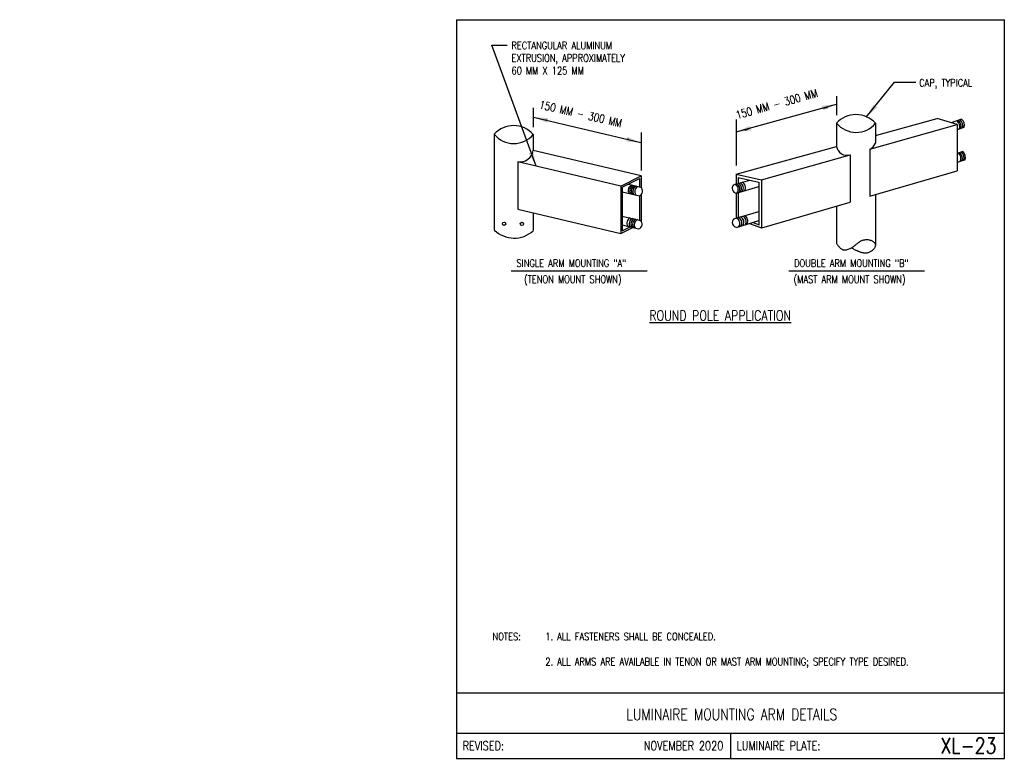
# Model space of a CAD drawing. Header units: inches. Extents: x -5.1 to 7.2, y -6.8 to 2.4.
import ezdxf
from ezdxf.enums import TextEntityAlignment as Align

# ---------------------------------------------------------------- set-up
doc = ezdxf.new("R2010")
doc.units = ezdxf.units.IN
doc.header["$MEASUREMENT"] = 0
doc.layers.add('E-DETL', color=2, linetype='CONTINUOUS')
doc.layers.add('E-DETL-TEXT', color=3, linetype='CONTINUOUS')
doc.styles.add('romans', font='ROMANS.SHX', dxfattribs={"width": 0.8})
doc.styles.get("Standard").update_dxf_attribs({"font": 'ROMANS.SHX', "width": 0.8, "height": 0.125})
doc.dimstyles.get("Standard").update_dxf_attribs({"dimtxt": 0.18, "dimasz": 0.18, "dimexe": 0.18, "dimexo": 0.0625, "dimgap": 0.09, "dimtad": 0, "dimtih": 1, "dimtoh": 1, "dimdec": 4, "dimzin": 0, "dimdsep": 46, "dimtxsty": 'Standard', "dimcen": 0.09, "dimadec": 0, "dimazin": 0, "dimtfac": 1, "dimtdec": 4, "dimtofl": 0, "dimtmove": 0, "dimatfit": 3, "dimfxl": 1, "dimtolj": 1, "dimtzin": 0, "dimarcsym": 0})

msp = doc.modelspace()

# ---------------------------------------------------------------- linework, layer by layer
at = {"layer": 'E-DETL'}
for p, q in [((0.363, 2.378), (0.363, -6.81)), ((0.363, 2.378), (7.173, 2.378)), ((7.173, -6.81), (7.173, 2.378)), ((5.57, 0.936), (6.338, 1.148)), ((6.587, 1.074), (6.338, 1.148)), ((6.642, 1.141), (6.512, 1.096)), ((5.086, 1.091), (5.086, 0.802)), ((5.501, 0.766), (6.587, 1.074)), ((5.57, 1.089), (5.57, 0.844)), ((6.587, 1.074), (6.587, 0.497)), ((6.671, 1.036), (6.587, 1.009)), ((0.832, 0.954), (0.832, -0.238)), ((1.316, 0.95), (1.316, 0.751)), ((2.659, 0.435), (1.315, 0.751)), ((3.84, 0.458), (5.086, 0.802)), ((5.5, 0.766), (5.5, 0.182)), ((6.656, 0.737), (6.587, 0.714)), ((4.156, 0.385), (5.258, 0.697)), ((5.258, 0.697), (5.258, 0.109)), ((6.685, 0.634), (6.587, 0.602)), ((1.124, 0.61), (1.124, 0.019)), ((2.407, 0.309), (1.124, 0.61)), ((5.501, 0.181), (6.587, 0.497)), ((2.407, 0.309), (2.659, 0.435)), ((2.422, 0.293), (2.637, 0.401)), ((2.637, 0.401), (2.637, 0.299)), ((2.659, 0.435), (2.659, 0.291)), ((3.806, 0.324), (4.009, 0.382)), ((3.84, 0.458), (3.84, 0.334)), ((3.84, 0.458), (4.156, 0.384)), ((3.865, 0.415), (3.865, 0.341)), ((3.865, 0.415), (4.123, 0.357)), ((4.156, 0.385), (4.156, -0.209)), ((2.407, 0.309), (2.407, -0.281)), ((2.422, 0.293), (2.422, -0.247)), ((2.501, 0.331), (2.655, 0.294)), ((3.843, 0.22), (4.123, 0.305)), ((4.123, 0.357), (4.123, -0.17)), ((2.423, 0.236), (2.636, 0.187)), ((2.637, 0.187), (2.637, -0.115)), ((2.659, 0.203), (2.659, -0.128)), ((3.84, 0.221), (3.84, -0.092)), ((3.865, 0.227), (3.865, -0.084)), ((5.57, 0.197), (5.57, -0.42)), ((1.124, 0.019), (2.405, -0.281)), ((4.157, -0.211), (5.257, 0.11)), ((5.085, 0.055), (5.085, -0.407)), ((1.317, -0.026), (1.317, -0.246)), ((2.422, -0.065), (2.649, -0.118)), ((3.809, -0.101), (4.123, -0.009)), ((3.844, -0.205), (4.123, -0.121)), ((2.405, -0.281), (2.554, -0.207)), ((2.422, -0.174), (2.626, -0.224)), ((2.422, -0.247), (2.521, -0.198)), ((4.007, -0.156), (4.155, -0.21)), ((4.049, -0.143), (4.124, -0.172)), ((0.363, -5.997), (7.173, -5.997)), ((0.363, -6.497), (7.173, -6.497)), ((3.768, -6.497), (3.768, -6.81)), ((0.363, -6.81), (7.173, -6.81))]:
    msp.add_line(p, q, dxfattribs=at)
msp.add_lwpolyline([(5.085, -0.407), (5.089, -0.412), (5.094, -0.417), (5.098, -0.423), (5.103, -0.429), (5.108, -0.435), (5.114, -0.442), (5.121, -0.449), (5.128, -0.456), (5.134, -0.463), (5.141, -0.468), (5.147, -0.473), (5.153, -0.476), (5.159, -0.479), (5.165, -0.481), (5.17, -0.483), (5.175, -0.484), (5.18, -0.485), (5.186, -0.485), (5.193, -0.485), (5.201, -0.484), (5.21, -0.483), (5.221, -0.48), (5.232, -0.477), (5.244, -0.473), (5.255, -0.469), (5.265, -0.463), (5.275, -0.458), (5.284, -0.452), (5.293, -0.446), (5.302, -0.44), (5.31, -0.434), (5.317, -0.427), (5.325, -0.421), (5.332, -0.415), (5.339, -0.409), (5.347, -0.404), (5.354, -0.398), (5.361, -0.393), (5.368, -0.388), (5.376, -0.383), (5.384, -0.378), (5.391, -0.374), (5.4, -0.37), (5.408, -0.366), (5.417, -0.363), (5.427, -0.361), (5.437, -0.359), (5.447, -0.358), (5.457, -0.357), (5.468, -0.357), (5.48, -0.358), (5.491, -0.36), (5.502, -0.363), (5.512, -0.366), (5.521, -0.369), (5.529, -0.373), (5.536, -0.376), (5.542, -0.381), (5.547, -0.385), (5.552, -0.39), (5.557, -0.395), (5.561, -0.4), (5.564, -0.406), (5.567, -0.411), (5.569, -0.416), (5.571, -0.422), (5.571, -0.427), (5.571, -0.432), (5.569, -0.437), (5.567, -0.443), (5.565, -0.45), (5.561, -0.457), (5.557, -0.464), (5.552, -0.472), (5.546, -0.479), (5.54, -0.485), (5.534, -0.492), (5.527, -0.497), (5.519, -0.502), (5.512, -0.507), (5.504, -0.511), (5.495, -0.515), (5.487, -0.518), (5.479, -0.521), (5.471, -0.523), (5.464, -0.525), (5.456, -0.526), (5.449, -0.526), (5.441, -0.526), (5.433, -0.526), (5.425, -0.525), (5.416, -0.523), (5.406, -0.521), (5.397, -0.519), (5.388, -0.516), (5.38, -0.514), (5.371, -0.511), (5.363, -0.507), (5.354, -0.504), (5.344, -0.499), (5.333, -0.494), (5.322, -0.488), (5.311, -0.483), (5.301, -0.477), (5.292, -0.473), (5.286, -0.469), (5.28, -0.466), (5.276, -0.464), (5.273, -0.462), (5.27, -0.461)], dxfattribs=at)
for centre in [(0.955, -0.161), (1.176, -0.162)]:
    msp.add_circle(centre, 0.0207, dxfattribs=at)
for centre, radius, start, end in [((5.327, 0.868), 0.329, 42.3288, 137.2533), ((6.525, 1.048), 0.0942, 340.6834, 50.4716), ((6.542, 1.054), 0.0942, 340.6834, 50.4716), ((6.563, 1.061), 0.0942, 340.6834, 50.4716), ((6.582, 1.068), 0.0942, 340.6834, 50.4716), ((1.073, 0.736), 0.325, 41.3669, 137.8135), ((5.329, 1.29), 0.314, 219.3158, 320.2657), ((1.076, 1.15), 0.313, 218.8093, 320.3705), ((1.149, 0.776), 0.168, 261.468, 351.538), ((5.218, 0.826), 0.135, 190.1521, 287.1746), ((5.433, 0.896), 0.147, 297.2103, 339.054), ((6.596, 0.665), 0.0942, 340.6834, 50.4716), ((6.54, 0.646), 0.0942, 340.6834, 50.4716), ((6.558, 0.652), 0.0942, 340.6834, 50.4716), ((6.578, 0.659), 0.0942, 340.6834, 50.4716), ((2.568, 0.255), 0.0715, 111.4618, 212.3562), ((2.587, 0.25), 0.0715, 111.4618, 212.3562), ((2.607, 0.246), 0.0715, 111.4618, 212.3562), ((2.625, 0.241), 0.0715, 111.4618, 212.3562), ((2.649, 0.236), 0.0715, 111.4618, 212.3562), ((2.609, 0.247), 0.0662, 293.8346, 45.4449), ((3.851, 0.282), 0.062, 136.3906, 262.1136), ((3.796, 0.266), 0.07, 322.4174, 66.1812), ((3.816, 0.271), 0.07, 324.4328, 66.1812), ((3.837, 0.277), 0.07, 324.4328, 66.1812), ((3.859, 0.283), 0.07, 324.4328, 66.1812), ((3.885, 0.291), 0.07, 324.4328, 66.1812), ((2.553, -0.153), 0.0726, 116.0352, 211.33), ((2.582, -0.16), 0.0726, 116.0352, 212.3575), ((2.604, -0.165), 0.0726, 116.0352, 212.3575), ((2.623, -0.169), 0.0726, 116.0352, 212.3575), ((2.644, -0.174), 0.0726, 116.0352, 212.3575), ((2.61, -0.165), 0.0613, 285.2955, 50.9151), ((3.852, -0.144), 0.0609, 134.3943, 262.9118), ((3.815, -0.155), 0.0702, 325.7726, 66.7166), ((3.841, -0.148), 0.0702, 325.7726, 66.7166), ((3.866, -0.14), 0.0702, 325.7726, 66.7166), ((3.893, -0.133), 0.0702, 325.7726, 66.7166), ((3.914, -0.126), 0.0702, 325.7726, 66.7166), ((1.079, 0.014), 0.353, 225.6393, 312.4421)]:
    msp.add_arc(centre, radius, start, end, dxfattribs=at)
at = {"layer": 'E-DETL-TEXT'}
for p, q in [((5.457, 1.165), (5.807, 1.6)), ((5.807, 1.6), (6.072, 1.6)), ((5.086, 1.426), (5.086, 1.192)), ((1.316, 1.28), (1.316, 1.042)), ((3.841, 0.982), (5.085, 1.327)), ((4.911, 1.279), (4.973, 1.284)), ((1.319, 1.166), (2.655, 0.849)), ((1.494, 1.125), (1.473, 1.134)), ((3.84, 1.137), (3.84, 0.564)), ((4.015, 1.028), (3.949, 1)), ((2.48, 0.89), (2.506, 0.89)), ((2.658, 0.975), (2.658, 0.5)), ((1.044, -0.748), (2.731, -0.748)), ((4.495, -0.748), (6.182, -0.748))]:
    msp.add_line(p, q, dxfattribs=at)
for points in [[(4.903, 1.308), (4.919, 1.25), (5.085, 1.327)], [(5.594, 1.286), (5.548, 1.324), (5.457, 1.165)], [(1.487, 1.096), (1.501, 1.154), (1.319, 1.166)], [(4.023, 0.999), (4.007, 1.057), (3.841, 0.982)], [(2.487, 0.92), (2.473, 0.861), (2.655, 0.849)]]:
    msp.add_solid(points, dxfattribs=at)

# ---------------------------------------------------------------- texts
at = {"layer": 'E-DETL', "insert": (-5.067, 0.705), "char_height": 0.125, "attachment_point": 4}
msp.add_mtext('\\A1;  \\P ', dxfattribs=at)
at = {"layer": 'E-DETL-TEXT', "style": 'romans', "width": 0.8}
for rotation, p in [(346.9627, (1.384, 1.276)), (15.5141, (3.851, 1.141))]:
    msp.add_text('150 MM - 300 MM', height=0.1, rotation=rotation, dxfattribs=at).set_placement(p)
msp.add_text('%%UROUND POLE APPLICATION', height=0.125, dxfattribs=at).set_placement((2.76, -1.364))
msp.add_text('LUMINAIRE MOUNTING ARM DETAILS', height=0.14, dxfattribs=at).set_placement((3.785, -6.333), align=Align.CENTER)
for s, p in [('REVISED:', (0.44, -6.653)), ('LUMINAIRE PLATE:', (3.845, -6.653))]:
    msp.add_text(s, height=0.11, dxfattribs=at).set_placement(p, align=Align.MIDDLE_LEFT)
for s, height, p in [('NOVEMBER 2020', 0.11, (3.679, -6.653)), ('XL-23', 0.1969, (7.074, -6.653))]:
    msp.add_text(s, height=height, dxfattribs=at).set_placement(p, align=Align.MIDDLE_RIGHT)
at = {"layer": 'E-DETL-TEXT', "char_height": 0.09375, "attachment_point": 1, "style": 'romans'}
for s, width, heights, insert in [('RECTANGULAR ALUMINUM EXTRUSION, APPROXIMATELY \\P60 MM X 125 MM', 1.66462, [0.486], (1.046, 2.104)), ('CAP, TYPICAL', 2.14337, [6.684], (6.115, 1.64)), ('SINGLE ARM MOUNTING "A"', 1.84859, [6.684], (1.108, -0.604)), ('DOUBLE ARM MOUNTING "B"', 1.84859, [6.684], (4.559, -0.604)), ('(TENON MOUNT SHOWN)', 1.78516, [6.684], (1.203, -0.804)), ('(MAST ARM MOUNT SHOWN)', 1.78516, [6.684], (4.553, -0.804)), ('\\pxi-3,l4,t4;NOTES:^I1. ALL FASTENERS SHALL BE CONCEALED.\\P\\P^I^I2. ALL ARMS ARE AVAILABLE IN TENON OR MAST ARM MOUNTING; SPECIFY TYPE DESIRED.', 6.15303, [6.684], (0.717, -5.248))]:
    msp.add_mtext_dynamic_manual_height_columns(s, width=width, gutter_width=0.469, heights=heights, dxfattribs=dict(at, insert=insert))
at = {"layer": 'E-DETL-TEXT', "insert": (-2.416, -0.138), "char_height": 0.125, "attachment_point": 4}
msp.add_mtext('\\A1;', dxfattribs=at)

# ---------------------------------------------------------------- leaders
at = {"layer": 'E-DETL-TEXT'}
msp.add_leader([(1.352, 0.556), (0.801, 2.062), (0.992, 2.062)], dimstyle='Standard', override={"dimtmove": 2}, dxfattribs=at)

doc.saveas('drawing.dxf')
